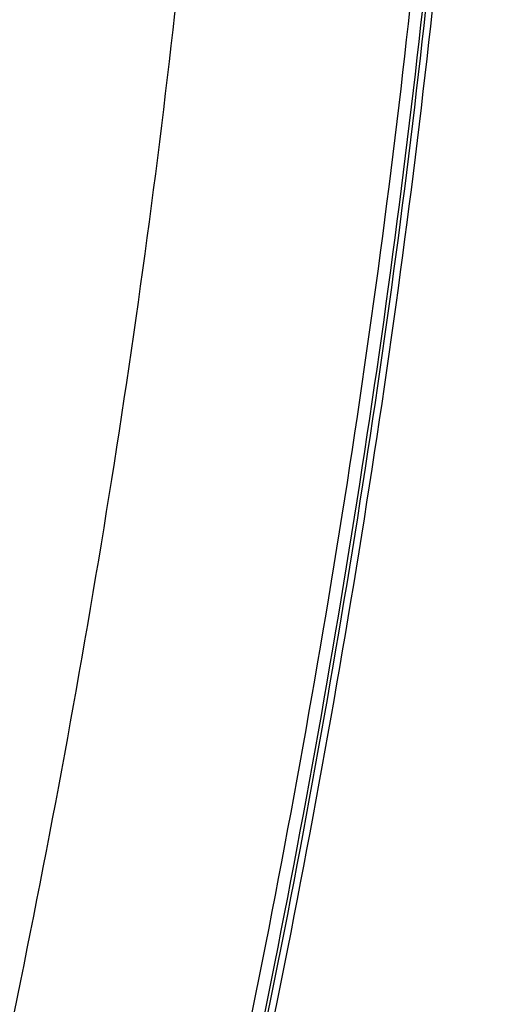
# Model space of a CAD drawing. Header units: millimetres. Extents: x -127 to 127, y -127 to 127.
# Tile 242 of 256: x 36.97 to 38.6, y -7.6 to -4.27. Entities that reach past the tile are written whole.
import ezdxf

# ---------------------------------------------------------------- set-up
doc = ezdxf.new("R2010")
doc.units = ezdxf.units.MM
doc.header["$MEASUREMENT"] = 0
doc.layers.add('Default', color=7, linetype='Continuous', true_color=0x000000)

msp = doc.modelspace()

# ---------------------------------------------------------------- linework, layer by layer
at = {"layer": 'Default', "color": 9, "true_color": 0xbfbfbf}
for points, knots in [([(38.5969, 0.0003, -454.3077), (38.5969, 38.5972, -454.3077), (0, 38.5972, -454.3077), (-38.5969, 38.5972, -454.3077), (-38.5969, 0.0003, -454.3077), (-38.5969, -38.5967, -454.3077), (0, -38.5967, -454.3077), (38.5969, -38.5967, -454.3077), (38.5969, 0.0003, -454.3077)], [0, 0, 0, 186.526568, 186.526568, 373.053137, 373.053137, 559.579705, 559.579705, 746.106273, 746.106273, 746.106273]), ([(38.5742, 0.0003, -453.6644), (38.5742, 38.5745, -453.6644), (0, 38.5745, -453.6644), (-38.5742, 38.5745, -453.6644), (-38.5742, 0.0003, -453.6644), (-38.5742, -38.5739, -453.6644), (0, -38.5739, -453.6644), (38.5742, -38.5739, -453.6644), (38.5742, 0.0003, -453.6644)], [0, 0, 0, 186.526568, 186.526568, 373.053137, 373.053137, 559.579705, 559.579705, 746.106273, 746.106273, 746.106273]), ([(38.5634, 0.0003, -459.3488), (38.5634, 38.5637, -459.3488), (0, 38.5637, -459.3488), (-38.5634, 38.5637, -459.3488), (-38.5634, 0.0003, -459.3488), (-38.5634, -38.5631, -459.3488), (0, -38.5631, -459.3488), (38.5634, -38.5631, -459.3488), (38.5634, 0.0003, -459.3488)], [0, 0, 0, 77.316702, 77.316702, 154.633405, 154.633405, 231.950107, 231.950107, 309.266809, 309.266809, 309.266809]), ([(38.521, 0.0003, -454.1713), (38.521, 38.5213, -454.1713), (0, 38.5213, -454.1713), (-38.521, 38.5213, -454.1713), (-38.521, 0.0003, -454.1713), (-38.521, -38.5207, -454.1713), (0, -38.5207, -454.1713), (38.521, -38.5207, -454.1713), (38.521, 0.0003, -454.1713)], [0, 0, 0, 186.526568, 186.526568, 373.053137, 373.053137, 559.579705, 559.579705, 746.106273, 746.106273, 746.106273]), ([(37.7326, 0.0003, -459.2563), (37.7326, 37.7329, -459.2563), (0, 37.7329, -459.2563), (-37.7326, 37.7329, -459.2563), (-37.7326, 0.0003, -459.2563), (-37.7326, -37.7323, -459.2563), (0, -37.7323, -459.2563), (37.7326, -37.7323, -459.2563), (37.7326, 0.0003, -459.2563)], [0, 0, 0, 77.316702, 77.316702, 154.633405, 154.633405, 231.950107, 231.950107, 309.266809, 309.266809, 309.266809])]:
    msp.add_rational_spline(points, [1, 0.707106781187, 1, 0.707106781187, 1, 0.707106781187, 1, 0.707106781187, 1], degree=2, knots=knots, dxfattribs=at)

doc.saveas('drawing.dxf')
